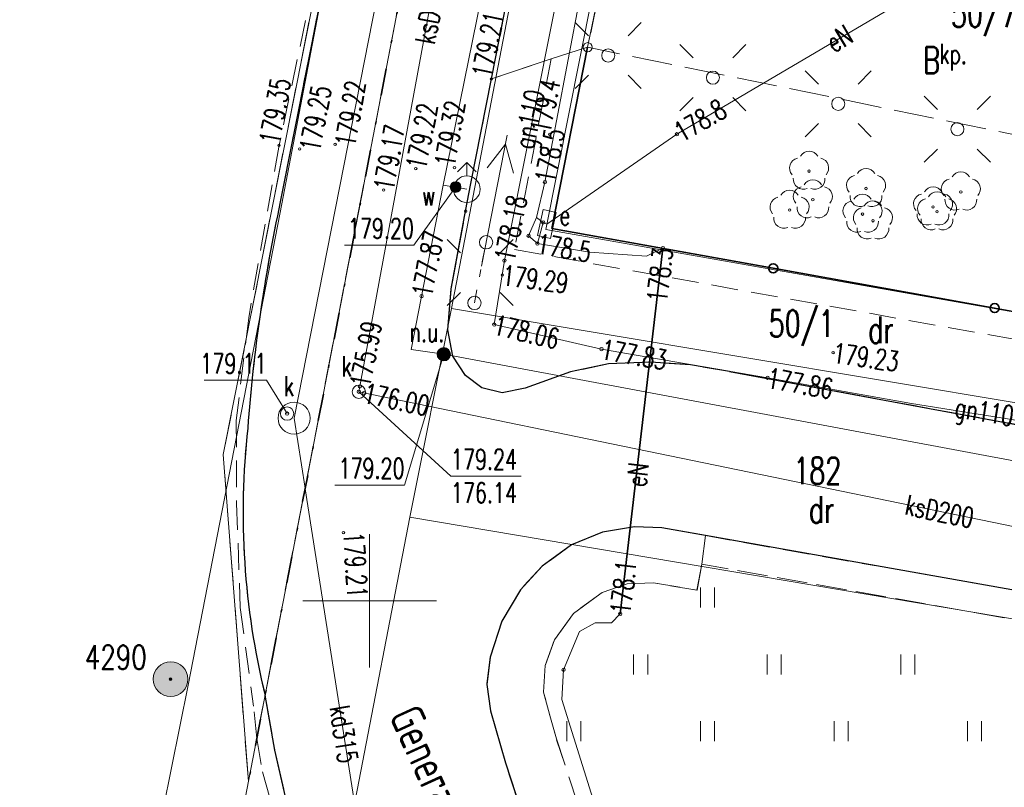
# Model space of a CAD drawing. Header units: metres. Extents: x 7429064 to 7429988, y 5709479 to 5710302.
# Tile 35 of 38: x 7429837 to 7429874, y 5710193 to 5710222. Entities that reach past the tile are written whole.
import ezdxf
from ezdxf.enums import TextEntityAlignment as Align

# ---------------------------------------------------------------- set-up
doc = ezdxf.new("R2010")
doc.units = ezdxf.units.M
doc.header["$MEASUREMENT"] = 0
for name, pattern in [('1', [0]), ('12', [3, 1, -1, 0, -1]), ('3_1', [0]), ('3_14', [1, -1]), ('3_KTCR02', [1.5, 1, -0.5]), ('3_KTJZ01', [2, 1.5, -0.5]), ('3_KTKR01', [0]), ('3_KTPL01', [2, 1.5, -0.5]), ('3_PTTU', [1.5, 1, -0.5]), ('4', [2.5, 1.5, -1]), ('4_KTCR02', [1.5, 1, -0.5]), ('4_KTJZ01', [2, 1.5, -0.5]), ('4_KTKR01', [0]), ('7_1', [0]), ('7_SUOP03_03', [0]), ('7_SUOP03_13', [0]), ('7_SUPE_01', [0]), ('7_SUPG_01', [0]), ('7_SUPK_01', [0]), ('7_SUPW_01', [0]), ('7_SUSM03_02', [0]), ('8_1', [0]), ('8_SUBP02_05', [0]), ('8_SUPE_01', [0]), ('8_SUPK_01', [0])]:
    doc.linetypes.add(name, pattern=pattern)
doc.layers.get('0').update_dxf_attribs({"color": 250, "linetype": 'CONTINUOUS', "lineweight": 100})
for name, color, linetype, lineweight in [('DZIALKA_L_0', 96, '1', 18), ('DZIALKA_T_0', 96, 'CONTINUOUS', 18), ('GMINA_L_0', 7, '12', 35), ('KRZYZE_L_0', 7, '1', 18), ('KTCR_L_1', 7, '3_KTCR02', 18), ('KTCR_L_1_a', 7, '4_KTCR02', 18), ('KTJZ_L_0', 7, '3_KTJZ01', 18), ('KTJZ_L_0_a', 7, '4_KTJZ01', 18), ('KTKR_L_0', 7, '3_KTKR01', 25), ('KTKR_L_0_a', 7, '4_KTKR01', 25), ('KTOK_L_1', 7, '3_1', 18), ('KTOK_L_4', 7, 'CONTINUOUS', 35), ('KTPL_E_T_0', 7, 'CONTINUOUS', 15), ('KTPL_L_0', 7, '3_KTPL01', 18), ('KTUL_E_T_0', 7, 'CONTINUOUS', 25), ('OBOP_T_1', 96, 'CONTINUOUS', 18), ('OS_PunktOsnowyPoziomej', 18, 'CONTINUOUS', 18), ('PTTU_L_2', 7, '3_PTTU', 18), ('RTPW_T_0', 7, 'CONTINUOUS', 15), ('RTPW_T_1', 7, 'CONTINUOUS', 15), ('RTPW_T_1_a', 7, 'CONTINUOUS', 15), ('SUBK_L_0_a', 34, '8_SUBP02_05', 18), ('SUOE_L_1', 1, '7_SUOP03_13', 35), ('SUPE_E_T_3', 1, 'CONTINUOUS', 15), ('SUPE_L_1_a', 1, '8_SUPE_01', 18), ('SUPE_L_3', 1, '7_SUPE_01', 18), ('SUPG_E_T_3', 7, 'CONTINUOUS', 15), ('SUPG_L_3', 52, '7_SUPG_01', 18), ('SUPK_E_T_0', 34, 'CONTINUOUS', 15), ('SUPK_E_T_4', 34, 'CONTINUOUS', 15), ('SUPK_L_0', 34, '7_SUPK_01', 18), ('SUPK_L_0_a', 34, '8_SUPK_01', 18), ('SUPK_L_4', 34, '7_SUPK_01', 18), ('SUPW_L_0', 5, '7_SUPW_01', 18), ('SUSM_L_4', 7, 'CONTINUOUS', 18), ('SUSM_T_0', 7, 'CONTINUOUS', 18), ('SUTE_T_0', 1, 'CONTINUOUS', 18), ('SUTG_T_0', 52, 'CONTINUOUS', 18), ('SUTK_T_0', 7, 'CONTINUOUS', 18), ('SUTK_T_0_a', 7, 'CONTINUOUS', 18), ('SUTW_T_0', 5, 'CONTINUOUS', 18), ('SUUE_E_T_2', 7, 'CONTINUOUS', 15), ('SUUE_T_3', 7, 'CONTINUOUS', 18), ('SUUK_E_T_3_a', 7, 'CONTINUOUS', 15), ('SUUK_E_T_9', 34, 'CONTINUOUS', 15), ('SUUK_T_2', 34, 'CONTINUOUS', 18), ('SUUK_T_4_a', 7, 'CONTINUOUS', 18), ('SUUW_E_T_5', 7, 'CONTINUOUS', 15), ('SUUW_E_T_7', 7, 'CONTINUOUS', 15), ('SUUW_T_0', 7, 'CONTINUOUS', 18), ('SUUW_T_10', 7, 'CONTINUOUS', 18), ('SUUW_T_7', 7, 'CONTINUOUS', 18), ('UZYTKI_L_0', 96, '4', 18), ('UZYTKI_T_0', 96, 'CONTINUOUS', 18)]:
    doc.layers.add(name, color=color, linetype=linetype, lineweight=lineweight)
doc.styles.get("Standard").update_dxf_attribs({"font": 'Simplex.SHX', "width": 0.75})

# ---------------------------------------------------------------- blocks, each defined once
blk = doc.blocks.new('3_OBOP02_01')
at = {"linetype": 'Continuous'}
blk.add_circle((0, 0), 0.045, dxfattribs=at)
for centre, start, end in [((0, 0.375), 30.1401, 149.8599), ((-0.357, 0.116), 102.1445, 221.86), ((0.357, 0.116), 318.14, 77.8555), ((-0.22, -0.303), 174.1482, 293.8542), ((0.22, -0.303), 246.1458, 5.8518)]:
    blk.add_arc(centre, 0.375, start, end, dxfattribs=at)
blk = doc.blocks.new('3_PTTU04')
at = {"linetype": 'Continuous'}
for p, q in [((-0.2625, -0.375), (-0.2625, 0.375)), ((0.2625, -0.375), (0.2625, 0.375))]:
    blk.add_line(p, q, dxfattribs=at)
blk = doc.blocks.new('3_RTPW01')
at = {"linetype": 'Continuous'}
blk.add_circle((0, 0), 0.045, dxfattribs=at)
blk = doc.blocks.new('3_RTPW02')
at = {"linetype": 'Continuous'}
blk.add_circle((0, 0), 0.045, dxfattribs=at)
blk = doc.blocks.new('4_RTPW02')
at = {"linetype": 'Continuous'}
blk.add_circle((0, 0), 0.045, dxfattribs=at)
blk = doc.blocks.new('7_SUSM01_01')
at = {"linetype": 'Continuous'}
for p, q in [((-0.742, 0.742), (-1.237, 1.237)), ((0.742, 0.742), (1.237, 1.237)), ((-0.742, -0.742), (-1.237, -1.237)), ((0.742, -0.742), (1.237, -1.237))]:
    blk.add_line(p, q, dxfattribs=at)
blk = doc.blocks.new('7_SUSM01')
at = {"linetype": 'Continuous'}
for p, q in [((-0.742, 0.742), (-1.237, 1.237)), ((0.742, 0.742), (1.237, 1.237)), ((-0.742, -0.742), (-1.237, -1.237)), ((0.742, -0.742), (1.237, -1.237))]:
    blk.add_line(p, q, dxfattribs=at)
blk.add_circle((0, 0), 0.245, dxfattribs=at)
blk = doc.blocks.new('7_SUPS01_03')
at = {"linetype": 'Continuous'}
blk.add_circle((0, 0), 0.0625, dxfattribs=at)
blk = doc.blocks.new('7_SUPS01_04')
at = {"linetype": 'Continuous'}
blk.add_circle((0, 0), 0.0625, dxfattribs=at)
blk = doc.blocks.new('7_SUPS01_05')
at = {"linetype": 'Continuous'}
blk.add_circle((0, 0), 0.0625, dxfattribs=at)
blk = doc.blocks.new('7_SUPS01_08')
at = {"linetype": 'Continuous'}
blk.add_circle((0, 0), 0.0625, dxfattribs=at)
blk = doc.blocks.new('7_SUUS18_01')
at = {"linetype": 'Continuous'}
for p, q in [((0.5, 0.25), (-0.5, 0.25)), ((-0.5, 0.25), (-0.5, -0.25)), ((0.5, -0.25), (0.5, 0.25)), ((-0.5, -0.25), (0.5, -0.25))]:
    blk.add_line(p, q, dxfattribs=at)
blk = doc.blocks.new('7_SUUS15_05')
at = {"linetype": 'Continuous'}
blk.add_circle((0, 0), 0.25, dxfattribs=at)
blk = doc.blocks.new('7_SUUS30_01')
at = {"linetype": 'Continuous'}
for radius in [0.25, 0.225, 0.2, 0.175, 0.15, 0.125, 0.1, 0.075, 0.05, 0.025, 0.00715]:
    blk.add_circle((0, 0), radius, dxfattribs=at)
blk = doc.blocks.new('7_SUUS25')
at = {"linetype": 'Continuous'}
for radius in [0.2, 0.175, 0.15, 0.125, 0.1, 0.075, 0.05, 0.025, 0.00715]:
    blk.add_circle((0, 0), radius, dxfattribs=at)
blk = doc.blocks.new('7_SUUS02')
at = {"linetype": 'Continuous'}
for p, q in [((0, 1), (-0.35355, 0.64645)), ((0, 1), (0.35355, 0.64645)), ((0, 0.5), (0, 1))]:
    blk.add_line(p, q, dxfattribs=at)
blk.add_circle((0, 0), 0.5, dxfattribs=at)
blk = doc.blocks.new('8_SUPS01_05')
at = {"linetype": 'Continuous'}
blk.add_circle((0, 0), 0.0625, dxfattribs=at)
blk = doc.blocks.new('8_SUUS22_01')
at = {"linetype": 'Continuous'}
blk.add_circle((0, 0), 0.25, dxfattribs=at)
blk = doc.blocks.new('OSSP03')
at = {"linetype": 'Continuous', "lineweight": 18}
for color, points in [(7, [(0, -1.3, 1), (0, 1.3, 1)]), (0, [(0, -0.1, 1), (0, 0.1, 1)])]:
    blk.add_hatch(color=color, dxfattribs=at).paths.add_polyline_path(points)
at = {"color": 0, "linetype": 'Continuous', "lineweight": 18}
for radius in [1.3, 0.1]:
    blk.add_circle((0, 0), radius, dxfattribs=at)

msp = doc.modelspace()

# ---------------------------------------------------------------- linework, layer by layer
at = {"layer": 'DZIALKA_L_0', "linetype": '1'}
for p, q in [((7429844.52, 5710205.48), (7429851.63, 5710241.368)), ((7429854.703, 5710241.03), (7429836.9, 5710148.93)), ((7429853.07, 5710210.95), (7429858.721, 5710240.36)), ((7429861.667, 5710239.482), (7429856.6, 5710213.91)), ((7429881.76, 5710209.46), (7429856.6, 5710213.91)), ((7429851.51, 5710203.13), (7429853.07, 5710210.95)), ((7429853.07, 5710210.95), (7429881.13, 5710206.25)), ((7429845.46, 5710193.24), (7429844.52, 5710205.48)), ((7429846.14, 5710175.38), (7429851.51, 5710203.13)), ((7429879.7, 5710198.37), (7429851.51, 5710203.13))]:
    msp.add_line(p, q, dxfattribs=at)
at = {"layer": 'GMINA_L_0', "linetype": '12'}
msp.add_line((7429836.9, 5710148.93), (7429860.884, 5710273.006), dxfattribs=at)
at = {"layer": 'KRZYZE_L_0', "linetype": '1'}
for p, q in [((7429850, 5710197.5), (7429850, 5710202.5)), ((7429847.5, 5710200), (7429852.5, 5710200))]:
    msp.add_line(p, q, dxfattribs=at)
at = {"layer": 'KTCR_L_1', "linetype": '3_14'}
for p, q in [((7429854.557, 5710219.542), (7429856.8, 5710220.3)), ((7429862.433, 5710201.372), (7429862.572, 5710202.443))]:
    msp.add_line(p, q, dxfattribs=at)
at = {"layer": 'KTCR_L_1', "linetype": '3_KTCR02'}
for p, q in [((7429856.8, 5710220.3), (7429855.42, 5710213.156)), ((7429853.787, 5710215.624), (7429854.557, 5710219.542)), ((7429853.594, 5710214.591), (7429853.787, 5710215.624)), ((7429853.051, 5710211.683), (7429853.594, 5710214.591)), ((7429855.42, 5710213.156), (7429881.347, 5710208.493)), ((7429852.923, 5710210.153), (7429853.051, 5710211.683)), ((7429853.114, 5710209.163), (7429852.923, 5710210.153)), ((7429853.585, 5710208.444), (7429853.114, 5710209.163)), ((7429860.515, 5710208.941), (7429858.945, 5710208.879)), ((7429862.005, 5710208.833), (7429860.515, 5710208.941)), ((7429857.52, 5710208.571), (7429855.816, 5710207.966)), ((7429858.945, 5710208.879), (7429857.52, 5710208.571)), ((7429863.475, 5710208.584), (7429862.005, 5710208.833)), ((7429880.78, 5710205.392), (7429863.475, 5710208.584)), ((7429854.205, 5710207.974), (7429853.585, 5710208.444)), ((7429854.956, 5710207.795), (7429854.205, 5710207.974)), ((7429855.816, 5710207.966), (7429854.956, 5710207.795)), ((7429859.911, 5710202.77), (7429858.711, 5710202.569)), ((7429860.941, 5710202.731), (7429859.911, 5710202.77)), ((7429862.572, 5710202.443), (7429860.941, 5710202.731)), ((7429858.711, 5710202.569), (7429857.562, 5710202.097)), ((7429879.756, 5710199.4), (7429862.572, 5710202.443)), ((7429857.562, 5710202.097), (7429856.453, 5710201.296)), ((7429856.453, 5710201.296), (7429855.643, 5710200.415)), ((7429862.254, 5710200.402), (7429862.433, 5710201.372)), ((7429862.433, 5710201.372), (7429879.527, 5710198.34)), ((7429855.643, 5710200.415), (7429854.945, 5710199.244)), ((7429858.704, 5710200.318), (7429859.643, 5710200.639)), ((7429859.643, 5710200.639), (7429860.624, 5710200.67)), ((7429860.624, 5710200.67), (7429862.254, 5710200.402)), ((7429857.625, 5710199.527), (7429858.704, 5710200.318)), ((7429856.915, 5710198.546), (7429857.625, 5710199.527)), ((7429854.945, 5710199.244), (7429854.506, 5710197.894)), ((7429856.566, 5710197.576), (7429856.915, 5710198.546)), ((7429854.506, 5710197.894), (7429854.387, 5710196.874)), ((7429856.507, 5710196.586), (7429856.566, 5710197.576)), ((7429854.387, 5710196.874), (7429854.528, 5710195.884)), ((7429845.95, 5710195.776), (7429846.084, 5710196.47)), ((7429846.449, 5710194.405), (7429846.084, 5710196.47)), ((7429856.989, 5710194.836), (7429856.507, 5710196.586)), ((7429845.772, 5710194.853), (7429845.95, 5710195.776)), ((7429854.528, 5710195.884), (7429855.08, 5710193.934)), ((7429845.772, 5710194.853), (7429845.99, 5710193.594)), ((7429857.782, 5710192.427), (7429856.989, 5710194.836)), ((7429846.881, 5710192.555), (7429846.449, 5710194.405)), ((7429855.08, 5710193.934), (7429855.682, 5710192.104)), ((7429845.99, 5710193.594), (7429846.602, 5710191.395))]:
    msp.add_line(p, q, dxfattribs=at)
at = {"layer": 'KTCR_L_1_a', "linetype": '4_KTCR02'}
for p, q in [((7429850.404, 5710234.941), (7429846.611, 5710217.059)), ((7429846.655, 5710214.941), (7429849.518, 5710229.389)), ((7429846.611, 5710217.059), (7429845.472, 5710210.595)), ((7429845.472, 5710210.595), (7429845.006, 5710206.757)), ((7429845.006, 5710206.757), (7429845.021, 5710203.656)), ((7429845.021, 5710203.656), (7429845.156, 5710199.758)), ((7429845.156, 5710199.758), (7429845.653, 5710196.055)), ((7429846.084, 5710196.47), (7429845.772, 5710194.853)), ((7429845.772, 5710194.853), (7429845.653, 5710196.055))]:
    msp.add_line(p, q, dxfattribs=at)
for centre, radius, start, end in [((7429908.013, 5710201.788), 62.752, 167.90109, 175.72036), ((7429874.163, 5710203.313), 28.9, 173.7267, 193.6957)]:
    msp.add_arc(centre, radius, start, end, dxfattribs=at)
at = {"layer": 'KTJZ_L_0', "linetype": '3_KTJZ01'}
for p, q in [((7429854.7, 5710241.031), (7429849.943, 5710216.429)), ((7429854.557, 5710219.542), (7429856.315, 5710228.495)), ((7429858.99, 5710224.7), (7429858.16, 5710220.73)), ((7429858.16, 5710220.73), (7429856.8, 5710220.3)), ((7429856.8, 5710220.3), (7429854.557, 5710219.542)), ((7429853.787, 5710215.624), (7429854.557, 5710219.542)), ((7429846.084, 5710196.47), (7429849.943, 5710216.429)), ((7429853.594, 5710214.591), (7429853.787, 5710215.624)), ((7429853.051, 5710211.683), (7429853.594, 5710214.591)), ((7429852.923, 5710210.153), (7429853.051, 5710211.683)), ((7429853.114, 5710209.163), (7429852.923, 5710210.153)), ((7429853.585, 5710208.444), (7429853.114, 5710209.163)), ((7429860.515, 5710208.941), (7429858.945, 5710208.879)), ((7429862.005, 5710208.833), (7429860.515, 5710208.941)), ((7429857.515, 5710208.578), (7429855.816, 5710207.966)), ((7429858.945, 5710208.879), (7429857.515, 5710208.578)), ((7429863.475, 5710208.584), (7429862.005, 5710208.833)), ((7429863.475, 5710208.584), (7429880.78, 5710205.392)), ((7429854.205, 5710207.974), (7429853.585, 5710208.444)), ((7429854.956, 5710207.795), (7429854.205, 5710207.974)), ((7429855.816, 5710207.966), (7429854.956, 5710207.795)), ((7429858.711, 5710202.569), (7429859.911, 5710202.77)), ((7429859.911, 5710202.77), (7429860.941, 5710202.731)), ((7429860.941, 5710202.731), (7429862.572, 5710202.443)), ((7429857.562, 5710202.097), (7429858.711, 5710202.569)), ((7429862.572, 5710202.443), (7429879.756, 5710199.4)), ((7429856.453, 5710201.296), (7429857.562, 5710202.097)), ((7429855.643, 5710200.415), (7429856.453, 5710201.296)), ((7429854.945, 5710199.244), (7429855.643, 5710200.415)), ((7429854.506, 5710197.894), (7429854.945, 5710199.244)), ((7429854.387, 5710196.874), (7429854.506, 5710197.894)), ((7429854.528, 5710195.884), (7429854.387, 5710196.874)), ((7429846.084, 5710196.47), (7429846.449, 5710194.405)), ((7429855.08, 5710193.934), (7429854.528, 5710195.884)), ((7429846.449, 5710194.405), (7429846.881, 5710192.555)), ((7429855.682, 5710192.104), (7429855.08, 5710193.934))]:
    msp.add_line(p, q, dxfattribs=at)
at = {"layer": 'KTJZ_L_0_a', "linetype": '4_KTJZ01'}
for p, q in [((7429846.655, 5710214.941), (7429851.937, 5710241.335)), ((7429854.7, 5710241.031), (7429846.084, 5710196.47))]:
    msp.add_line(p, q, dxfattribs=at)
for centre, radius, start, end in [((7429908.013, 5710201.788), 62.752, 167.90109, 175.72036), ((7429874.163, 5710203.313), 28.9, 173.7267, 193.6957)]:
    msp.add_arc(centre, radius, start, end, dxfattribs=at)
at = {"layer": 'KTKR_L_0', "linetype": '3_KTKR01'}
for p, q in [((7429854.557, 5710219.542), (7429856.315, 5710228.495)), ((7429853.787, 5710215.624), (7429854.557, 5710219.542)), ((7429853.594, 5710214.591), (7429853.787, 5710215.624)), ((7429853.051, 5710211.683), (7429853.594, 5710214.591)), ((7429852.923, 5710210.153), (7429853.051, 5710211.683)), ((7429853.114, 5710209.163), (7429852.923, 5710210.153)), ((7429853.585, 5710208.444), (7429853.114, 5710209.163)), ((7429860.515, 5710208.941), (7429858.945, 5710208.879)), ((7429862.005, 5710208.833), (7429860.515, 5710208.941)), ((7429857.515, 5710208.578), (7429855.816, 5710207.966)), ((7429858.945, 5710208.879), (7429857.515, 5710208.578)), ((7429863.475, 5710208.584), (7429862.005, 5710208.833)), ((7429863.475, 5710208.584), (7429880.78, 5710205.392)), ((7429854.205, 5710207.974), (7429853.585, 5710208.444)), ((7429854.956, 5710207.795), (7429854.205, 5710207.974)), ((7429855.816, 5710207.966), (7429854.956, 5710207.795)), ((7429859.911, 5710202.77), (7429858.711, 5710202.569)), ((7429860.941, 5710202.731), (7429859.911, 5710202.77)), ((7429862.572, 5710202.443), (7429860.941, 5710202.731)), ((7429858.711, 5710202.569), (7429857.562, 5710202.097)), ((7429879.756, 5710199.4), (7429862.572, 5710202.443)), ((7429857.562, 5710202.097), (7429856.453, 5710201.296)), ((7429856.453, 5710201.296), (7429855.643, 5710200.415)), ((7429855.643, 5710200.415), (7429854.945, 5710199.244)), ((7429854.945, 5710199.244), (7429854.506, 5710197.894)), ((7429854.506, 5710197.894), (7429854.387, 5710196.874)), ((7429854.387, 5710196.874), (7429854.528, 5710195.884)), ((7429846.449, 5710194.405), (7429846.084, 5710196.47)), ((7429854.528, 5710195.884), (7429855.08, 5710193.934)), ((7429846.881, 5710192.555), (7429846.449, 5710194.405)), ((7429855.08, 5710193.934), (7429855.682, 5710192.104))]:
    msp.add_line(p, q, dxfattribs=at)
at = {"layer": 'KTKR_L_0_a', "linetype": '4_KTKR01'}
msp.add_line((7429849.518, 5710229.389), (7429846.655, 5710214.941), dxfattribs=at)
for centre, radius, start, end in [((7429908.013, 5710201.788), 62.752, 167.90109, 175.72036), ((7429874.163, 5710203.313), 28.9, 173.7267, 193.6957)]:
    msp.add_arc(centre, radius, start, end, dxfattribs=at)
at = {"layer": 'KTOK_L_1'}
msp.add_line((7429858.447, 5710222.103), (7429858.16, 5710220.73), dxfattribs=at)
msp.add_circle((7429858.16, 5710220.73), 0.17, dxfattribs=at)
at = {"layer": 'KTOK_L_4'}
for p, q in [((7429858.16, 5710220.73), (7429856.82, 5710213.94)), ((7429856.82, 5710213.94), (7429865.106, 5710212.451)), ((7429865.106, 5710212.451), (7429873.393, 5710210.961)), ((7429873.393, 5710210.961), (7429881.679, 5710209.472))]:
    msp.add_line(p, q, dxfattribs=at)
for centre in [(7429865.106, 5710212.451), (7429873.393, 5710210.961)]:
    msp.add_circle(centre, 0.17, dxfattribs=at)
at = {"layer": 'KTPL_L_0', "linetype": '3_KTPL01'}
for p, q in [((7429858.16, 5710220.73), (7429858.99, 5710224.7)), ((7429876.98, 5710216.87), (7429858.16, 5710220.73))]:
    msp.add_line(p, q, dxfattribs=at)
at = {"layer": 'PTTU_L_2', "linetype": '3_PTTU'}
for p, q in [((7429862.433, 5710201.372), (7429862.249, 5710200.404)), ((7429879.527, 5710198.34), (7429862.433, 5710201.372)), ((7429859.643, 5710200.639), (7429858.704, 5710200.318)), ((7429860.624, 5710200.67), (7429859.643, 5710200.639)), ((7429862.249, 5710200.404), (7429860.624, 5710200.67)), ((7429858.704, 5710200.318), (7429857.625, 5710199.527)), ((7429857.625, 5710199.527), (7429856.915, 5710198.546)), ((7429856.915, 5710198.546), (7429856.566, 5710197.576)), ((7429856.566, 5710197.576), (7429856.507, 5710196.586)), ((7429856.507, 5710196.586), (7429856.989, 5710194.836)), ((7429856.989, 5710194.836), (7429857.782, 5710192.427))]:
    msp.add_line(p, q, dxfattribs=at)
at = {"layer": 'SUBK_L_0_a', "linetype": '8_SUBP02_05'}
msp.add_circle((7429847.17, 5710206.84), 0.6, dxfattribs=at)
at = {"layer": 'SUOE_L_1', "linetype": '7_SUOP03_03'}
msp.add_line((7429860.98, 5710213.21), (7429859.38, 5710199.51), dxfattribs=at)
at = {"layer": 'SUOE_L_1', "linetype": '7_1'}
msp.add_line((7429860.98, 5710213.21), (7429859.38, 5710199.51), dxfattribs=at)
at = {"layer": 'SUPE_L_1_a', "linetype": '8_SUPE_01'}
for p, q in [((7429850.016, 5710232.159), (7429846.645, 5710214.544)), ((7429846.645, 5710214.544), (7429843.201, 5710196.842)), ((7429843.201, 5710196.842), (7429840.355, 5710182.686))]:
    msp.add_line(p, q, dxfattribs=at)
at = {"layer": 'SUPE_L_3', "linetype": '7_SUPE_01'}
for p, q in [((7429856.56, 5710215.68), (7429859.68, 5710232.17)), ((7429869.53, 5710222.21), (7429861.5, 5710217.47)), ((7429855.152, 5710217.441), (7429854.189, 5710212.535)), ((7429861.5, 5710217.47), (7429856.63, 5710214.11)), ((7429855.085, 5710217.098), (7429854.402, 5710216.213)), ((7429855.085, 5710217.098), (7429855.383, 5710216.02)), ((7429856.24, 5710214.35), (7429856.56, 5710215.68)), ((7429855.95, 5710213.67), (7429856.24, 5710214.35)), ((7429856.5, 5710214.17), (7429856.24, 5710214.35)), ((7429856.28, 5710213.38), (7429856.5, 5710214.17)), ((7429856.5, 5710214.17), (7429856.63, 5710214.11)), ((7429856.28, 5710213.38), (7429855.95, 5710213.67)), ((7429858.23, 5710213.05), (7429856.28, 5710213.38)), ((7429860.36, 5710212.91), (7429858.23, 5710213.05)), ((7429859.38, 5710199.51), (7429860.98, 5710213.21)), ((7429860.98, 5710213.21), (7429860.36, 5710212.91)), ((7429859.05, 5710199.18), (7429859.38, 5710199.51)), ((7429857.86, 5710198.85), (7429858.44, 5710199.18)), ((7429858.44, 5710199.18), (7429859.05, 5710199.18)), ((7429857.26, 5710197.42), (7429857.86, 5710198.85)), ((7429857.2, 5710196.31), (7429857.26, 5710197.42)), ((7429858.66, 5710191.62), (7429857.2, 5710196.31))]:
    msp.add_line(p, q, dxfattribs=at)
at = {"layer": 'SUPG_L_3', "linetype": '7_SUPG_01'}
for p, q in [((7429855.046, 5710212.738), (7429857.317, 5710224.097)), ((7429854.665, 5710210.344), (7429855.046, 5710212.738)), ((7429858.679, 5710209.426), (7429854.665, 5710210.344)), ((7429864.897, 5710208.356), (7429858.679, 5710209.426)), ((7429870.289, 5710207.396), (7429864.897, 5710208.356)), ((7429875.72, 5710206.521), (7429870.289, 5710207.396))]:
    msp.add_line(p, q, dxfattribs=at)
at = {"layer": 'SUPG_L_3', "linetype": '7_1'}
for p, q in [((7429855.046, 5710212.738), (7429857.317, 5710224.097)), ((7429854.665, 5710210.344), (7429855.046, 5710212.738)), ((7429858.679, 5710209.426), (7429854.665, 5710210.344)), ((7429864.897, 5710208.356), (7429858.679, 5710209.426)), ((7429870.289, 5710207.396), (7429864.897, 5710208.356)), ((7429875.72, 5710206.521), (7429870.289, 5710207.396))]:
    msp.add_line(p, q, dxfattribs=at)
at = {"layer": 'SUPK_L_0', "linetype": '7_SUPK_01'}
msp.add_line((7429850.599, 5710185.079), (7429847.587, 5710204.194), dxfattribs=at)
at = {"layer": 'SUPK_L_0', "linetype": '7_1'}
msp.add_line((7429850.599, 5710185.079), (7429847.587, 5710204.194), dxfattribs=at)
at = {"layer": 'SUPK_L_0_a', "linetype": '8_SUPK_01'}
for p, q in [((7429847.17, 5710206.84), (7429851.14, 5710227.03)), ((7429847.583, 5710204.22), (7429847.17, 5710206.84))]:
    msp.add_line(p, q, dxfattribs=at)
at = {"layer": 'SUPK_L_0_a', "linetype": '8_1'}
for p, q in [((7429847.17, 5710206.84), (7429851.14, 5710227.03)), ((7429847.583, 5710204.22), (7429847.17, 5710206.84))]:
    msp.add_line(p, q, dxfattribs=at)
at = {"layer": 'SUPK_L_4', "linetype": '7_SUPK_01'}
for p, q in [((7429855.62, 5710240.53), (7429849.595, 5710207.829)), ((7429849.595, 5710207.829), (7429879.34, 5710201.7))]:
    msp.add_line(p, q, dxfattribs=at)
at = {"layer": 'SUPK_L_4', "linetype": '7_1'}
for p, q in [((7429855.62, 5710240.53), (7429849.595, 5710207.829)), ((7429849.595, 5710207.829), (7429879.34, 5710201.7))]:
    msp.add_line(p, q, dxfattribs=at)
at = {"layer": 'SUPW_L_0', "linetype": '7_SUPW_01'}
for p, q in [((7429852.755, 5710215.57), (7429857.29, 5710238.03)), ((7429851.555, 5710209.411), (7429852.755, 5710215.57)), ((7429853.217, 5710215.494), (7429852.755, 5710215.57)), ((7429853.217, 5710215.494), (7429853.638, 5710215.414)), ((7429852.774, 5710209.233), (7429851.555, 5710209.411)), ((7429882.44, 5710203.69), (7429852.774, 5710209.233))]:
    msp.add_line(p, q, dxfattribs=at)
at = {"layer": 'SUPW_L_0', "linetype": '7_1'}
for p, q in [((7429852.755, 5710215.57), (7429857.29, 5710238.03)), ((7429851.555, 5710209.411), (7429852.755, 5710215.57)), ((7429853.217, 5710215.494), (7429852.755, 5710215.57)), ((7429853.217, 5710215.494), (7429853.638, 5710215.414)), ((7429852.774, 5710209.233), (7429851.555, 5710209.411)), ((7429882.44, 5710203.69), (7429852.774, 5710209.233))]:
    msp.add_line(p, q, dxfattribs=at)
at = {"layer": 'SUSM_L_4', "linetype": '7_SUSM03_02'}
for p, q in [((7429854.312, 5710213.179), (7429854.218, 5710212.688)), ((7429854.165, 5710212.412), (7429854.111, 5710212.136)), ((7429854.017, 5710211.645), (7429853.922, 5710211.154))]:
    msp.add_line(p, q, dxfattribs=at)
for centre in [(7429854.36, 5710213.425), (7429853.922, 5710211.154)]:
    msp.add_circle(centre, 0.25, dxfattribs=at)
at = {"layer": 'SUTK_T_0', "linetype": 'Continuous'}
for p, q in [((7429849.595, 5710207.829), (7429853.043, 5710204.674)), ((7429853.043, 5710204.674), (7429855.676, 5710204.674))]:
    msp.add_line(p, q, dxfattribs=at)
at = {"layer": 'SUTK_T_0_a', "linetype": 'Continuous'}
for p in [(7429843.803, 5710208.261), (7429846.91, 5710207.01)]:
    msp.add_line(p, (7429846.137, 5710208.261), dxfattribs=at)
at = {"layer": 'SUTW_T_0', "linetype": 'Continuous'}
for p, q in [((7429853.217, 5710215.494), (7429851.66, 5710213.321)), ((7429849.054, 5710213.321), (7429851.66, 5710213.321)), ((7429852.774, 5710209.233), (7429851.307, 5710204.337)), ((7429848.702, 5710204.337), (7429851.307, 5710204.337))]:
    msp.add_line(p, q, dxfattribs=at)
at = {"layer": 'UZYTKI_L_0', "linetype": '4'}
for p, q in [((7429844.52, 5710205.48), (7429851.63, 5710241.368)), ((7429845.46, 5710193.24), (7429844.52, 5710205.48))]:
    msp.add_line(p, q, dxfattribs=at)

# ---------------------------------------------------------------- block references
at = {"layer": 'OBOP_T_1'}
for p in [(7429866.45, 5710216.09), (7429868.58, 5710215.44), (7429872.13, 5710215.31), (7429866.59, 5710215.02), (7429865.72, 5710214.63), (7429868.45, 5710214.48), (7429871.09, 5710214.75), (7429871.24, 5710214.57), (7429868.84, 5710214.23)]:
    msp.add_blockref('3_OBOP02_01', p, dxfattribs=at)
at = {"layer": 'OS_PunktOsnowyPoziomej', "color": 18, "linetype": 'Continuous', "xscale": 0.5, "yscale": 0.5, "zscale": 0.5}
msp.add_blockref('OSSP03', (7429842.55, 5710197.07), dxfattribs=at)
at = {"layer": 'PTTU_L_2'}
for p in [(7429862.645, 5710200.121), (7429860.145, 5710197.621), (7429865.145, 5710197.621), (7429870.145, 5710197.621), (7429857.645, 5710195.121), (7429862.645, 5710195.121), (7429867.645, 5710195.121), (7429872.645, 5710195.121)]:
    msp.add_blockref('3_PTTU04', p, dxfattribs=at)
at = {"layer": 'RTPW_T_0'}
msp.add_blockref('3_RTPW01', (7429856.74, 5710217.47), dxfattribs=at)
at = {"layer": 'RTPW_T_1'}
for p in [(7429854.557, 5710219.542), (7429853.176, 5710216.215), (7429851.728, 5710216.183), (7429850.52, 5710215.38), (7429853.594, 5710214.591), (7429854.97, 5710212.2), (7429867.35, 5710209.29), (7429849.02, 5710202.558)]:
    msp.add_blockref('3_RTPW02', p, dxfattribs=at)
at = {"layer": 'RTPW_T_1_a'}
for p in [(7429846.611, 5710217.059), (7429848.708, 5710217.089), (7429847.384, 5710216.92)]:
    msp.add_blockref('4_RTPW02', p, dxfattribs=at)
at = {"layer": 'SUSM_T_0'}
for name, p in [('7_SUSM01', (7429858.93, 5710220.42)), ('7_SUSM01', (7429862.85, 5710219.59)), ('7_SUSM01', (7429867.54, 5710218.61)), ('7_SUSM01', (7429872, 5710217.66)), ('7_SUSM01_01', (7429854.141, 5710212.29))]:
    msp.add_blockref(name, p, dxfattribs=at)
at = {"layer": 'SUTE_T_0'}
for p in [(7429861.5, 5710217.47), (7429856.56, 5710215.68), (7429856.5, 5710214.17), (7429855.95, 5710213.67), (7429856.28, 5710213.38), (7429860.98, 5710213.21), (7429859.38, 5710199.51), (7429857.26, 5710197.42)]:
    msp.add_blockref('7_SUPS01_03', p, dxfattribs=at)
at = {"layer": 'SUTG_T_0'}
for p in [(7429855.046, 5710212.738), (7429854.665, 5710210.344), (7429858.679, 5710209.426), (7429864.897, 5710208.356)]:
    msp.add_blockref('7_SUPS01_04', p, dxfattribs=at)
at = {"layer": 'SUTK_T_0'}
for p in [(7429849.595, 5710207.829), (7429849.633, 5710208.027), (7429849.795, 5710207.788)]:
    msp.add_blockref('7_SUPS01_05', p, dxfattribs=at)
at = {"layer": 'SUTK_T_0_a'}
msp.add_blockref('8_SUPS01_05', (7429846.91, 5710207.01), dxfattribs=at)
at = {"layer": 'SUTW_T_0'}
for p in [(7429853.217, 5710215.494), (7429851.944, 5710211.409), (7429852.774, 5710209.233)]:
    msp.add_blockref('7_SUPS01_08', p, dxfattribs=at)
at = {"layer": 'SUUE_T_3', "rotation": 77.62765805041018}
msp.add_blockref('7_SUUS18_01', (7429856.63, 5710214.11), dxfattribs=at)
at = {"layer": 'SUUK_T_2'}
msp.add_blockref('7_SUUS15_05', (7429849.595, 5710207.829), dxfattribs=at)
at = {"layer": 'SUUK_T_4_a'}
msp.add_blockref('8_SUUS22_01', (7429846.91, 5710207.01), dxfattribs=at)
at = {"layer": 'SUUW_T_0'}
msp.add_blockref('7_SUUS02', (7429853.638, 5710215.414), dxfattribs=at)
at = {"layer": 'SUUW_T_10'}
msp.add_blockref('7_SUUS30_01', (7429852.774, 5710209.233), dxfattribs=at)
at = {"layer": 'SUUW_T_7'}
msp.add_blockref('7_SUUS25', (7429853.217, 5710215.494), dxfattribs=at)

# ---------------------------------------------------------------- texts
at = {"layer": 'DZIALKA_T_0', "width": 0.7}
for s, p in [('50/7', (7429871.759, 5710222.48)), ('50/1', (7429864.934, 5710210.883)), ('182', (7429865.857, 5710205.373))]:
    msp.add_text(s, height=1, dxfattribs=at).set_placement(p, align=Align.TOP_LEFT)
at = {"layer": 'KTPL_E_T_0', "width": 0.7}
msp.add_text('kp.', height=0.75, dxfattribs=at).set_placement((7429871.84, 5710220.355), align=Align.MIDDLE)
at = {"layer": 'KTUL_E_T_0', "width": 0.7}
msp.add_text('Generała Józefa Bema', height=1.25, rotation=294.5438, dxfattribs=at).set_placement((7429854.03, 5710189.918), align=Align.MIDDLE)
at = {"layer": 'OS_PunktOsnowyPoziomej', "color": 18, "width": 0.75}
msp.add_text('4290', height=0.9, dxfattribs=at).set_placement((7429839.34, 5710198.34), align=Align.TOP_LEFT)
at = {"layer": 'RTPW_T_0', "width": 0.7}
msp.add_text('179.4', height=0.75, rotation=78.5062, dxfattribs=at).set_placement((7429856.74, 5710217.47))
at = {"layer": 'RTPW_T_1', "width": 0.7}
for s, rotation, p in [('179.21', 78.8892, (7429854.557, 5710219.542)), ('179.32', 80.5542, (7429853.176, 5710216.215)), ('179.21', 273.5763, (7429849.02, 5710202.558))]:
    msp.add_text(s, height=0.75, rotation=rotation, dxfattribs=at).set_placement(p)
for s, rotation, p in [('179.22', 79.3211, (7429851.728, 5710216.183)), ('179.17', 80.0101, (7429850.52, 5710215.38)), ('179.29', 352.7828, (7429854.97, 5710212.2)), ('179.23', 352.2824, (7429867.35, 5710209.29))]:
    msp.add_text(s, height=0.75, rotation=rotation, dxfattribs=at).set_placement(p, align=Align.MIDDLE_LEFT)
at = {"layer": 'RTPW_T_1_a', "width": 0.7}
msp.add_text('179.35', height=0.75, rotation=79.7241, dxfattribs=at).set_placement((7429846.611, 5710217.059))
for s, rotation, p in [('179.25', 79.4265, (7429847.384, 5710216.92)), ('179.22', 80.4727, (7429848.708, 5710217.089))]:
    msp.add_text(s, height=0.75, rotation=rotation, dxfattribs=at).set_placement(p, align=Align.TOP_LEFT)
at = {"layer": 'SUPE_E_T_3', "width": 0.7}
for rotation, p in [(30.5528, (7429867.577, 5710221.057)), (83.5857, (7429860.027, 5710204.729))]:
    msp.add_text('eN', height=0.75, rotation=rotation, dxfattribs=at).set_placement(p, align=Align.MIDDLE)
at = {"layer": 'SUPG_E_T_3', "width": 0.7}
for rotation, p in [(78.694, (7429856.1, 5710218.007)), (350.8476, (7429872.991, 5710206.961))]:
    msp.add_text('gn110', height=0.75, rotation=rotation, dxfattribs=at).set_placement(p, align=Align.MIDDLE)
at = {"layer": 'SUPK_E_T_0', "width": 0.7}
msp.add_text('kd315', height=0.75, rotation=278.9548, dxfattribs=at).set_placement((7429849.035, 5710195.003), align=Align.MIDDLE)
at = {"layer": 'SUPK_E_T_4', "width": 0.7}
for rotation, p in [(79.325, (7429852.295, 5710222.15)), (348.3562, (7429871.332, 5710203.35))]:
    msp.add_text('ksD200', height=0.75, rotation=rotation, dxfattribs=at).set_placement(p, align=Align.MIDDLE)
at = {"layer": 'SUTE_T_0', "width": 0.7}
for s, rotation, p in [('178.8', 30.5528, (7429861.5, 5710217.47)), ('178.5', 79.286, (7429856.56, 5710215.68)), ('178.5', 350.3948, (7429856.28, 5710213.38)), ('178.1', 83.3387, (7429859.38, 5710199.51))]:
    msp.add_text(s, height=0.75, rotation=rotation, dxfattribs=at).set_placement(p, align=Align.MIDDLE_LEFT)
msp.add_text('178.3', height=0.75, rotation=83.6289, dxfattribs=at).set_placement((7429860.98, 5710213.21), align=Align.MIDDLE_RIGHT)
at = {"layer": 'SUTG_T_0', "width": 0.7}
for s, rotation, p in [('178.18', 78.694, (7429855.046, 5710212.738)), ('178.06', 347.118, (7429854.665, 5710210.344)), ('177.83', 350.2361, (7429858.679, 5710209.426)), ('177.86', 349.9048, (7429864.897, 5710208.356))]:
    msp.add_text(s, height=0.75, rotation=rotation, dxfattribs=at).set_placement(p, align=Align.MIDDLE_LEFT)
at = {"layer": 'SUTK_T_0', "width": 0.7}
for s, rotation, p in [('175.99', 79.325, (7429849.633, 5710208.027)), ('176.00', 348.3562, (7429849.795, 5710207.788))]:
    msp.add_text(s, height=0.75, rotation=rotation, dxfattribs=at).set_placement(p, align=Align.MIDDLE_LEFT)
for s, p in [('179.24', (7429853.043, 5710205.674)), ('176.14', (7429853.043, 5710204.424))]:
    msp.add_text(s, height=0.75, dxfattribs=at).set_placement(p, align=Align.TOP_LEFT)
at = {"layer": 'SUTK_T_0_a', "width": 0.7}
msp.add_text('179.11', height=0.75, dxfattribs=at).set_placement((7429846.137, 5710208.511), align=Align.RIGHT)
at = {"layer": 'SUTW_T_0', "width": 0.7}
for p in [(7429851.66, 5710213.946), (7429851.307, 5710204.962)]:
    msp.add_text('179.20', height=0.75, dxfattribs=at).set_placement(p, align=Align.MIDDLE_RIGHT)
msp.add_text('177.87', height=0.75, rotation=78.9807, dxfattribs=at).set_placement((7429851.944, 5710211.409), align=Align.MIDDLE_LEFT)
at = {"layer": 'SUUE_E_T_2', "width": 0.7}
msp.add_text('e', height=0.75, dxfattribs=at).set_placement((7429857.105, 5710214.063))
at = {"layer": 'SUUK_E_T_3_a', "width": 0.7}
msp.add_text('k', height=0.75, dxfattribs=at).set_placement((7429846.79, 5710207.669))
at = {"layer": 'SUUK_E_T_9', "width": 0.7}
msp.add_text('k', height=0.75, dxfattribs=at).set_placement((7429848.949, 5710208.407))
at = {"layer": 'SUUW_E_T_5', "width": 0.7}
msp.add_text('w', height=0.75, dxfattribs=at).set_placement((7429852.454, 5710215.549), align=Align.TOP_RIGHT)
at = {"layer": 'SUUW_E_T_7', "width": 0.7}
msp.add_text('n.u.', height=0.75, dxfattribs=at).set_placement((7429851.493, 5710209.701))
at = {"layer": 'UZYTKI_T_0', "width": 0.7}
for s, p in [('B', (7429870.716, 5710220.742)), ('dr', (7429868.654, 5710210.653)), ('dr', (7429866.437, 5710203.916))]:
    msp.add_text(s, height=1, dxfattribs=at).set_placement(p, align=Align.TOP_LEFT)

doc.saveas('drawing.dxf')
